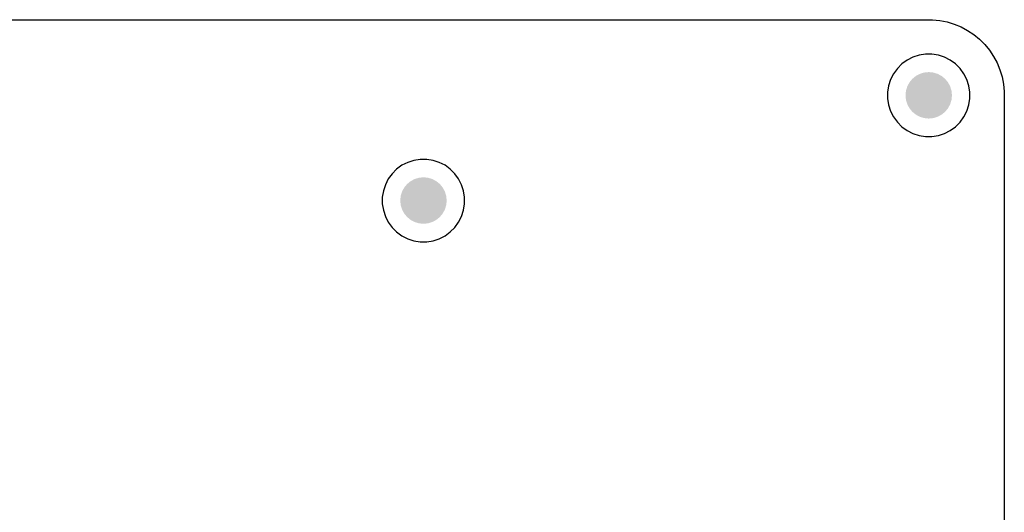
# Model space of a CAD drawing. Header units: inches. Extents: x 0 to 140, y 0 to 140.
# Tile 20 of 20: x 66 to 140, y 103 to 140. Entities that reach past the tile are written whole.
import ezdxf

# ---------------------------------------------------------------- set-up
doc = ezdxf.new("R2010")
doc.units = ezdxf.units.IN
doc.layers.add('BOTTOM', color=5, linetype='Continuous')
doc.layers.add('Pad Holes', color=156, linetype='Continuous')

msp = doc.modelspace()

# ---------------------------------------------------------------- hatches: boundary and pattern name
at = {"layer": 'BOTTOM'}
h = msp.add_hatch(color=5, dxfattribs=at)
edge = h.paths.add_edge_path()
edge.add_arc((134, 134), 1.5, 0, 360)
h = msp.add_hatch(color=5, dxfattribs=at)
edge = h.paths.add_edge_path()
edge.add_arc((95.93, 126.077), 1.5, 0, 360)
at = {"layer": 'Pad Holes'}
h = msp.add_hatch(color=7, dxfattribs=at)
edge = h.paths.add_edge_path()
edge.add_arc((134, 134), 1.75, 0, 360)
h = msp.add_hatch(color=7, dxfattribs=at)
edge = h.paths.add_edge_path()
edge.add_arc((95.93, 126.077), 1.75, 0, 360)

# ---------------------------------------------------------------- linework, layer by layer
at = {"layer": 'BOTTOM'}
for p, q in [((6, 139.694), (134, 139.694)), ((134, 139.694), (134.28, 139.694)), ((134.28, 139.694), (134.837, 139.639)), ((134.837, 139.639), (135.385, 139.53)), ((135.385, 139.53), (135.921, 139.368)), ((135.921, 139.368), (136.437, 139.154)), ((136.437, 139.154), (136.931, 138.89)), ((136.931, 138.89), (137.396, 138.579)), ((137.396, 138.579), (137.829, 138.224)), ((137.829, 138.224), (138.224, 137.829)), ((138.224, 137.829), (138.579, 137.396)), ((138.579, 137.396), (138.89, 136.931)), ((132.375, 136.652), (131.981, 136.365)), ((132.81, 136.873), (132.375, 136.652)), ((133.274, 137.024), (132.81, 136.873)), ((133.756, 137.1), (133.274, 137.024)), ((134.244, 137.1), (133.756, 137.1)), ((134.726, 137.024), (134.244, 137.1)), ((135.19, 136.873), (134.726, 137.024)), ((135.625, 136.652), (135.19, 136.873)), ((136.02, 136.365), (135.625, 136.652)), ((138.89, 136.931), (139.154, 136.437)), ((131.635, 136.02), (131.349, 135.625)), ((131.981, 136.365), (131.635, 136.02)), ((136.365, 136.02), (136.02, 136.365)), ((136.651, 135.625), (136.365, 136.02)), ((139.154, 136.437), (139.368, 135.921)), ((139.368, 135.921), (139.53, 135.385)), ((131.127, 135.19), (130.976, 134.726)), ((131.349, 135.625), (131.127, 135.19)), ((136.873, 135.19), (136.651, 135.625)), ((137.024, 134.726), (136.873, 135.19)), ((139.53, 135.385), (139.639, 134.837)), ((130.976, 134.726), (130.9, 134.244)), ((137.1, 134.244), (137.024, 134.726)), ((139.639, 134.837), (139.694, 134.28)), ((130.9, 134.244), (130.9, 133.756)), ((130.9, 133.756), (130.976, 133.274)), ((137.024, 133.274), (137.1, 133.756)), ((137.1, 133.756), (137.1, 134.244)), ((139.694, 134.28), (139.694, 134)), ((139.694, 134), (139.694, 6)), ((130.976, 133.274), (131.127, 132.81)), ((131.127, 132.81), (131.349, 132.376)), ((136.651, 132.376), (136.873, 132.81)), ((136.873, 132.81), (137.024, 133.274)), ((131.349, 132.376), (131.635, 131.981)), ((136.365, 131.981), (136.651, 132.376)), ((131.635, 131.981), (131.981, 131.636)), ((131.981, 131.636), (132.375, 131.349)), ((132.375, 131.349), (132.81, 131.127)), ((135.19, 131.127), (135.625, 131.349)), ((135.625, 131.349), (136.02, 131.636)), ((136.02, 131.636), (136.365, 131.981)), ((132.81, 131.127), (133.274, 130.977)), ((133.274, 130.977), (133.756, 130.9)), ((133.756, 130.9), (134.244, 130.9)), ((134.244, 130.9), (134.726, 130.977)), ((134.726, 130.977), (135.19, 131.127)), ((95.204, 129.101), (94.74, 128.95)), ((95.686, 129.177), (95.204, 129.101)), ((96.174, 129.177), (95.686, 129.177)), ((96.656, 129.101), (96.174, 129.177)), ((97.12, 128.95), (96.656, 129.101)), ((93.91, 128.442), (93.565, 128.097)), ((94.305, 128.729), (93.91, 128.442)), ((94.74, 128.95), (94.305, 128.729)), ((97.555, 128.729), (97.12, 128.95)), ((97.949, 128.442), (97.555, 128.729)), ((98.294, 128.097), (97.949, 128.442)), ((93.279, 127.702), (93.057, 127.267)), ((93.565, 128.097), (93.279, 127.702)), ((98.581, 127.702), (98.294, 128.097)), ((98.803, 127.267), (98.581, 127.702)), ((93.057, 127.267), (92.906, 126.803)), ((98.954, 126.803), (98.803, 127.267)), ((92.906, 126.803), (92.83, 126.321)), ((92.83, 126.321), (92.83, 125.833)), ((99.03, 126.321), (98.954, 126.803)), ((99.03, 125.833), (99.03, 126.321)), ((92.83, 125.833), (92.906, 125.352)), ((98.954, 125.352), (99.03, 125.833)), ((92.906, 125.352), (93.057, 124.887)), ((93.057, 124.887), (93.279, 124.453)), ((98.581, 124.453), (98.803, 124.887)), ((98.803, 124.887), (98.954, 125.352)), ((93.279, 124.453), (93.565, 124.058)), ((93.565, 124.058), (93.91, 123.713)), ((97.949, 123.713), (98.294, 124.058)), ((98.294, 124.058), (98.581, 124.453)), ((93.91, 123.713), (94.305, 123.426)), ((94.305, 123.426), (94.74, 123.205)), ((94.74, 123.205), (95.204, 123.054)), ((96.656, 123.054), (97.12, 123.205)), ((97.12, 123.205), (97.555, 123.426)), ((97.555, 123.426), (97.949, 123.713)), ((95.204, 123.054), (95.686, 122.977)), ((95.686, 122.977), (96.174, 122.977)), ((96.174, 122.977), (96.656, 123.054))]:
    msp.add_line(p, q, dxfattribs=at)

doc.saveas('drawing.dxf')
